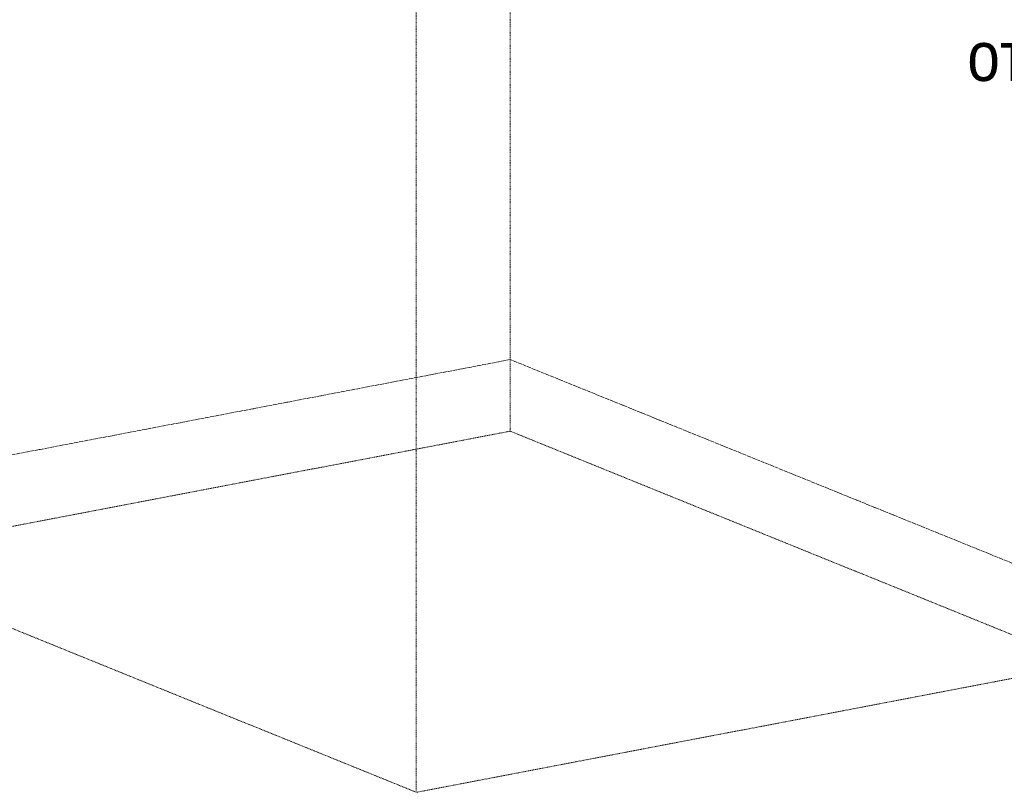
# Model space of a CAD drawing. Header units: millimetres. Extents: x 5617 to 131373, y -9330 to 158328.
# Tile 79 of 83: x 122920 to 127919, y 150336 to 154257. Entities that reach past the tile are written whole.
import ezdxf

# ---------------------------------------------------------------- set-up
doc = ezdxf.new("R2010")
doc.units = ezdxf.units.MM
doc.linetypes.add('Линия сетки', pattern=[25, 20, -2.5, 0, -2.5])
doc.linetypes.add('Скрыто_2_', pattern=[6, 3, -3])
doc.layers.add('Границы 3D вида', color=7, linetype='Скрыто_2_', lineweight=20, true_color=0x0080c0)
doc.layers.add('Марки кабельных лотков', color=7, linetype='Continuous', lineweight=20)
doc.layers.add('Уровни', color=7, linetype='Continuous', lineweight=9)
doc.styles.add('Arial_4', font='arial.ttf', dxfattribs={"width": 0.85, "height": 250})

msp = doc.modelspace()

# ---------------------------------------------------------------- linework, layer by layer
at = {"layer": 'Границы 3D вида'}
for p, q in [((125410.5, 157800.4), (125410.5, 152168.7)), ((124933.6, 150335.6), (124933.6, 155967.3)), ((125410.5, 152168.7), (122014.2, 151519.7)), ((125410.5, 152168.7), (128329.9, 150984.7)), ((124933.6, 150335.6), (122014.2, 151519.7)), ((128329.9, 150984.7), (124933.6, 150335.6))]:
    msp.add_line(p, q, dxfattribs=at)
at = {"layer": 'Уровни', "linetype": 'Линия сетки', "lineweight": 18}
for p, q in [((125410.5, 152532.1), (122014.2, 151883.1)), ((128329.9, 151348.1), (125410.5, 152532.1))]:
    msp.add_line(p, q, dxfattribs=at)

# ---------------------------------------------------------------- texts
at = {"layer": 'Марки кабельных лотков', "lineweight": 9, "insert": (127731.1, 154196.5), "char_height": 250, "width": 606.477, "attachment_point": 1, "style": 'Arial_4'}
msp.add_mtext('отм', dxfattribs=at)

doc.saveas('drawing.dxf')
